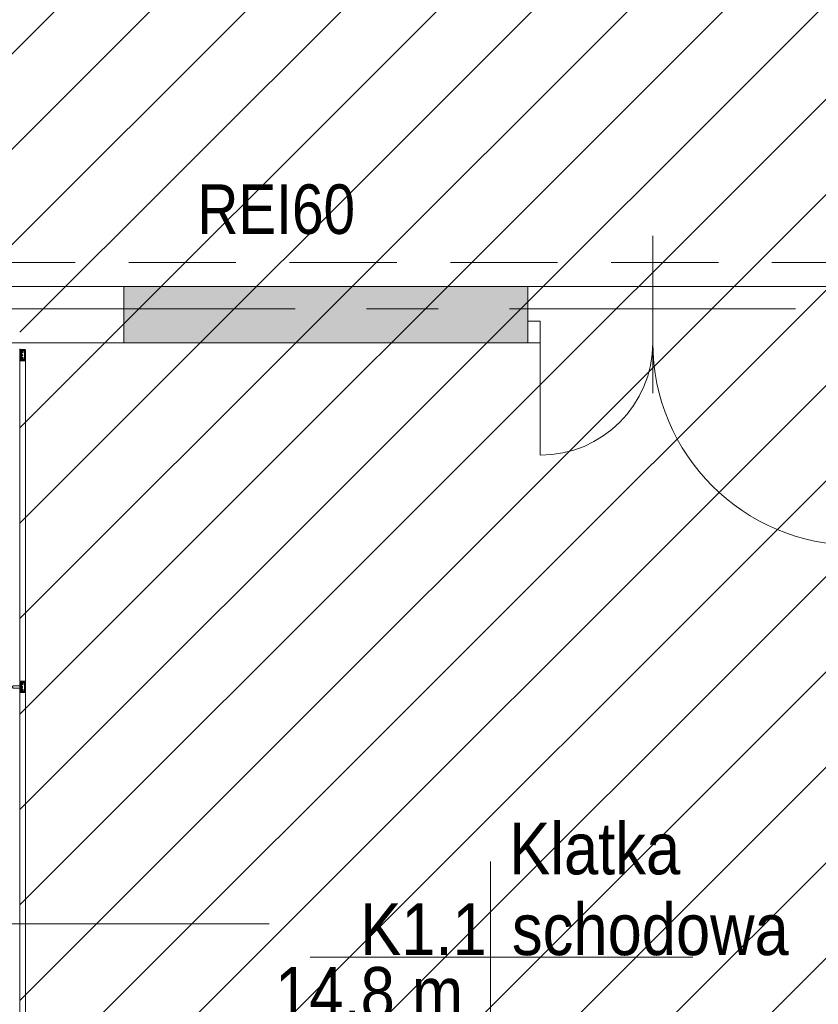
# Model space of a CAD drawing. Header units: centimetres. Extents: x -1737 to 3083, y -1 to 3760.
# Tile 19 of 36: x -558 to -203, y 1539 to 1977. Entities that reach past the tile are written whole.
import ezdxf

# ---------------------------------------------------------------- set-up
doc = ezdxf.new("R2010")
doc.units = ezdxf.units.CM
doc.linetypes.add('Hidden', pattern=[71.4375, 47.625, -23.8125])
doc.linetypes.add('Oś', pattern=[222.25, 127, -31.75, 31.75, -31.75])
for name, color, linetype, lineweight in [('A-AREA-IDEN', 2, 'Continuous', 13), ('A-DETL', 90, 'Continuous', 9), ('A-DETL-GENF', 92, 'Continuous', 9), ('A-DETL-MEDM', 33, 'Continuous', 13), ('A-DOOR', 31, 'Continuous', 13), ('A-FLOR', 192, 'Continuous', 13), ('A-GLAZ-CWMG', 51, 'Continuous', 13), ('A-WALL', 113, 'Continuous', 13), ('G-ANNO-TEXT', 231, 'Continuous', 13), ('S-GRID', 1, 'Continuous', 13)]:
    doc.layers.add(name, color=color, linetype=linetype, lineweight=lineweight)
doc.layers.add('A-WALL-PATT', color=111, linetype='Continuous', lineweight=13, plot=False)
doc.styles.add('Arial Narrow_2', font='ARIALN.TTF', dxfattribs={"height": 22})
doc.styles.add('Arial_7', font='arial.ttf', dxfattribs={"width": 0.85, "height": 23})

msp = doc.modelspace()

# ---------------------------------------------------------------- linework, layer by layer
at = {"layer": 'A-AREA-IDEN', "color": 251, "lineweight": 9}
for p, q in [((-348.79, 1602.7), (-348.79, 1560.2)), ((-661.65, 1575), (-447.07, 1575)), ((-339.03, 1560.2), (-428.79, 1560.2)), ((-428.79, 1560.2), (-258.79, 1560.2)), ((-348.79, 1560.2), (-348.79, 1517.7))]:
    msp.add_line(p, q, dxfattribs=at)
at = {"layer": 'A-DETL', "color": 251, "linetype": 'Hidden', "lineweight": 9}
msp.add_line((-104.62, 1869.05), (-1194.62, 1869.05), dxfattribs=at)
at = {"layer": 'A-DETL-GENF', "color": 251, "linetype": 'Continuous', "lineweight": 9}
for p, q in [((-664.77, 1858.33), (987.23, 3510.33)), ((-622.35, 1858.33), (1029.65, 3510.33)), ((-579.92, 1858.33), (1072.08, 3510.33)), ((-557.87, 1837.95), (1114.51, 3510.33)), ((-557.87, 1795.52), (1156.93, 3510.33)), ((-557.87, 1753.09), (542.38, 2853.34)), ((-557.87, 1710.67), (542.38, 2810.92)), ((-557.87, 1668.24), (542.38, 2768.49)), ((-557.87, 1625.81), (542.38, 2726.06)), ((-557.87, 1583.39), (542.38, 2683.64)), ((-557.87, 1540.96), (542.38, 2641.21)), ((-557.87, 1498.53), (542.38, 2598.78)), ((-557.87, 1456.11), (542.38, 2556.36)), ((-557.87, 1413.68), (542.38, 2513.93)), ((-1207.62, 721.51), (542.38, 2471.51)), ((-1207.62, 679.08), (542.38, 2429.08)), ((-1207.62, 636.65), (542.38, 2386.65)), ((-1207.62, 594.23), (542.38, 2344.23)), ((-1207.62, 551.8), (542.38, 2301.8))]:
    msp.add_line(p, q, dxfattribs=at)
at = {"layer": 'A-DETL-GENF', "color": 251, "lineweight": 9}
for p, q in [((-332.12, 1842.88), (-326.62, 1842.88)), ((-332.12, 1833.33), (-332.12, 1842.88)), ((-326.62, 1842.88), (-326.62, 1833.33)), ((-326.62, 1833.33), (-332.12, 1833.33))]:
    msp.add_line(p, q, dxfattribs=at)
at = {"layer": 'A-DETL-GENF', "color": 251, "lineweight": 9, "extrusion": (0, 0, -1)}
for p, q in [((-557.87, 1830.42), (-557.87, 1830.51)), ((-557.86, 1830), (-557.7, 1830.09)), ((-557.77, 1829.9), (-557.86, 1829.95)), ((-557.86, 1829.78), (-557.77, 1829.83)), ((-557.77, 1829.68), (-557.86, 1829.73)), ((-557.86, 1829.56), (-557.77, 1829.61)), ((-557.56, 1829.8), (-557.51, 1829.77)), ((-557.54, 1829.55), (-557.55, 1829.54)), ((-557.53, 1829.61), (-557.52, 1829.59)), ((-557.5, 1829.65), (-557.51, 1829.65)), ((-557.45, 1829.71), (-557.45, 1829.83)), ((-557.39, 1829.83), (-557.39, 1829.77)), ((-557.35, 1829.61), (-557.35, 1829.59)), ((-557.34, 1829.56), (-557.18, 1829.47)), ((-557.18, 1829.66), (-557.3, 1829.66)), ((-557.13, 1829.49), (-557.13, 1829.61)), ((-557.12, 1829.8), (-557.02, 1829.72)), ((-557.07, 1829.54), (-557.07, 1829.31)), ((-556.84, 1830.17), (-556.41, 1829.97)), ((-556.62, 1829.88), (-556.78, 1829.96)), ((-556.56, 1829.17), (-556.56, 1829.79)), ((-556.38, 1829.92), (-556.38, 1828.96)), ((-556.28, 1830.14), (-556.28, 1829.86)), ((-555.68, 1825.69), (-555.68, 1829.96)), ((-555.53, 1829.95), (-555.53, 1825.7)), ((-555.37, 1825.47), (-555.37, 1830.17)), ((-557.98, 1828.03), (-557.87, 1828.03)), ((-557.98, 1827.63), (-557.87, 1827.63)), ((-557.87, 1828.03), (-557.87, 1828.33)), ((-556.39, 1827.82), (-557.87, 1827.82)), ((-557.87, 1827.63), (-557.87, 1827.33)), ((-557.87, 1825.23), (-557.87, 1825.14)), ((-557.77, 1829.46), (-557.86, 1829.51)), ((-557.86, 1829.34), (-557.77, 1829.39)), ((-557.77, 1829.24), (-557.86, 1829.29)), ((-557.86, 1829.12), (-557.77, 1829.17)), ((-557.77, 1829.02), (-557.86, 1829.07)), ((-557.86, 1828.9), (-557.77, 1828.95)), ((-557.86, 1826.75), (-557.77, 1826.7)), ((-557.77, 1826.63), (-557.86, 1826.58)), ((-557.86, 1826.53), (-557.77, 1826.48)), ((-557.77, 1826.41), (-557.86, 1826.36)), ((-557.86, 1826.31), (-557.77, 1826.26)), ((-557.77, 1826.19), (-557.86, 1826.14)), ((-557.86, 1826.09), (-557.77, 1826.04)), ((-557.77, 1825.97), (-557.86, 1825.92)), ((-557.86, 1825.87), (-557.77, 1825.82)), ((-557.77, 1825.75), (-557.86, 1825.7)), ((-557.86, 1825.65), (-557.7, 1825.56)), ((-557.57, 1829.49), (-557.55, 1829.48)), ((-557.56, 1829.43), (-557.57, 1829.42)), ((-557.57, 1829.37), (-557.55, 1829.36)), ((-557.57, 1826.28), (-557.55, 1826.29)), ((-557.56, 1826.22), (-557.57, 1826.23)), ((-557.57, 1826.16), (-557.55, 1826.17)), ((-557.56, 1825.85), (-557.51, 1825.88)), ((-557.54, 1829.31), (-557.55, 1829.3)), ((-557.54, 1826.34), (-557.55, 1826.35)), ((-557.54, 1826.1), (-557.55, 1826.11)), ((-557.54, 1829.25), (-557.52, 1829.25)), ((-557.54, 1826.4), (-557.52, 1826.4)), ((-557.53, 1826.04), (-557.52, 1826.06)), ((-557.5, 1829.2), (-557.51, 1829.19)), ((-557.5, 1826.45), (-557.51, 1826.46)), ((-557.5, 1826), (-557.51, 1826)), ((-557.45, 1825.94), (-557.45, 1825.81)), ((-557.39, 1829.07), (-557.39, 1829.01)), ((-557.39, 1826.58), (-557.39, 1826.64)), ((-557.39, 1825.81), (-557.39, 1825.88)), ((-557.35, 1829.26), (-557.35, 1829.23)), ((-557.35, 1826.39), (-557.35, 1826.41)), ((-557.35, 1826.03), (-557.35, 1826.06)), ((-557.18, 1829.38), (-557.34, 1829.29)), ((-557.18, 1826.27), (-557.34, 1826.36)), ((-557.34, 1826.09), (-557.18, 1826.18)), ((-557.3, 1829.18), (-557.18, 1829.18)), ((-557.3, 1826.46), (-557.18, 1826.46)), ((-557.18, 1825.98), (-557.3, 1825.98)), ((-557.13, 1829.23), (-557.13, 1829.35)), ((-557.13, 1826.41), (-557.13, 1826.29)), ((-557.13, 1826.15), (-557.13, 1826.03)), ((-557.02, 1829.13), (-557.12, 1829.05)), ((-557.02, 1826.52), (-557.12, 1826.6)), ((-557.12, 1825.85), (-557.02, 1825.93)), ((-557.07, 1826.11), (-557.07, 1826.34)), ((-557.06, 1828.78), (-557.06, 1827.85)), ((-557.06, 1827.8), (-557.06, 1826.87)), ((-556.42, 1828.91), (-557.03, 1828.81)), ((-557.03, 1826.84), (-556.42, 1826.74)), ((-556.84, 1827.42), (-556.84, 1828.23)), ((-556.41, 1825.68), (-556.84, 1825.48)), ((-556.78, 1825.69), (-556.62, 1825.77)), ((-556.69, 1828.05), (-556.69, 1827.6)), ((-556.56, 1825.86), (-556.56, 1826.48)), ((-556.38, 1826.69), (-556.38, 1825.72)), ((-556.28, 1825.78), (-556.28, 1825.5)), ((-557.87, 1682.92), (-557.87, 1683.01)), ((-557.87, 1680.53), (-557.87, 1680.83)), ((-557.86, 1682.5), (-557.7, 1682.59)), ((-557.77, 1682.4), (-557.86, 1682.45)), ((-557.86, 1682.28), (-557.77, 1682.33)), ((-557.77, 1682.18), (-557.86, 1682.23)), ((-557.86, 1682.06), (-557.77, 1682.11)), ((-557.77, 1681.96), (-557.86, 1682.01)), ((-557.86, 1681.84), (-557.77, 1681.89)), ((-557.77, 1681.74), (-557.86, 1681.79)), ((-557.86, 1681.62), (-557.77, 1681.67)), ((-557.77, 1681.52), (-557.86, 1681.57)), ((-557.86, 1681.4), (-557.77, 1681.45)), ((-557.57, 1681.99), (-557.55, 1681.98)), ((-557.56, 1681.93), (-557.57, 1681.92)), ((-557.57, 1681.87), (-557.55, 1681.86)), ((-557.56, 1682.3), (-557.51, 1682.27)), ((-557.54, 1682.05), (-557.55, 1682.04)), ((-557.54, 1681.81), (-557.55, 1681.8)), ((-557.54, 1681.75), (-557.52, 1681.75)), ((-557.53, 1682.11), (-557.52, 1682.09)), ((-557.5, 1682.15), (-557.51, 1682.15)), ((-557.5, 1681.7), (-557.51, 1681.69)), ((-557.45, 1682.21), (-557.45, 1682.34)), ((-557.39, 1682.34), (-557.39, 1682.27)), ((-557.39, 1681.57), (-557.39, 1681.51)), ((-557.35, 1682.12), (-557.35, 1682.09)), ((-557.35, 1681.76), (-557.35, 1681.74)), ((-557.34, 1682.06), (-557.18, 1681.97)), ((-557.18, 1681.88), (-557.34, 1681.79)), ((-557.18, 1682.17), (-557.3, 1682.17)), ((-557.3, 1681.69), (-557.18, 1681.69)), ((-557.13, 1682), (-557.13, 1682.12)), ((-557.13, 1681.74), (-557.13, 1681.86)), ((-557.12, 1682.3), (-557.02, 1682.22)), ((-557.02, 1681.63), (-557.12, 1681.55)), ((-557.07, 1682.04), (-557.07, 1681.81)), ((-557.06, 1681.28), (-557.06, 1680.35)), ((-556.42, 1681.41), (-557.03, 1681.31)), ((-556.84, 1682.67), (-556.41, 1682.47)), ((-556.84, 1679.92), (-556.84, 1680.73)), ((-556.62, 1682.38), (-556.78, 1682.46)), ((-556.56, 1681.67), (-556.56, 1682.29)), ((-556.38, 1682.43), (-556.38, 1681.46)), ((-556.28, 1682.65), (-556.28, 1682.37)), ((-555.68, 1678.19), (-555.68, 1682.46)), ((-555.53, 1682.45), (-555.53, 1678.2)), ((-555.37, 1677.98), (-555.37, 1682.68)), ((-557.99, 1680.53), (-557.87, 1680.53)), ((-557.99, 1680.13), (-557.87, 1680.13)), ((-557.87, 1680.33), (-556.48, 1680.33)), ((-557.87, 1680.13), (-557.87, 1679.83)), ((-557.87, 1677.73), (-557.87, 1677.64)), ((-557.86, 1679.25), (-557.77, 1679.2)), ((-557.77, 1679.13), (-557.86, 1679.08)), ((-557.86, 1679.03), (-557.77, 1678.98)), ((-557.77, 1678.91), (-557.86, 1678.86)), ((-557.86, 1678.81), (-557.77, 1678.76)), ((-557.77, 1678.69), (-557.86, 1678.64)), ((-557.86, 1678.59), (-557.77, 1678.54)), ((-557.77, 1678.47), (-557.86, 1678.42)), ((-557.86, 1678.37), (-557.77, 1678.32)), ((-557.77, 1678.25), (-557.86, 1678.2)), ((-557.86, 1678.15), (-557.7, 1678.06)), ((-557.57, 1678.78), (-557.55, 1678.79)), ((-557.56, 1678.72), (-557.57, 1678.73)), ((-557.57, 1678.66), (-557.55, 1678.67)), ((-557.56, 1678.35), (-557.51, 1678.38)), ((-557.54, 1678.84), (-557.55, 1678.85)), ((-557.54, 1678.6), (-557.55, 1678.61)), ((-557.54, 1678.9), (-557.52, 1678.9)), ((-557.53, 1678.54), (-557.52, 1678.56)), ((-557.5, 1678.95), (-557.51, 1678.96)), ((-557.5, 1678.5), (-557.51, 1678.5)), ((-557.45, 1678.44), (-557.45, 1678.32)), ((-557.39, 1679.08), (-557.39, 1679.14)), ((-557.39, 1678.32), (-557.39, 1678.38)), ((-557.35, 1678.89), (-557.35, 1678.92)), ((-557.35, 1678.54), (-557.35, 1678.56)), ((-557.18, 1678.77), (-557.34, 1678.86)), ((-557.34, 1678.59), (-557.18, 1678.68)), ((-557.3, 1678.97), (-557.18, 1678.97)), ((-557.18, 1678.49), (-557.3, 1678.49)), ((-557.13, 1678.92), (-557.13, 1678.8)), ((-557.13, 1678.66), (-557.13, 1678.54)), ((-557.02, 1679.02), (-557.12, 1679.1)), ((-557.12, 1678.35), (-557.02, 1678.43)), ((-557.07, 1678.61), (-557.07, 1678.84)), ((-557.06, 1680.3), (-557.06, 1679.37)), ((-557.03, 1679.34), (-556.42, 1679.24)), ((-556.41, 1678.18), (-556.84, 1677.98)), ((-556.78, 1678.19), (-556.62, 1678.27)), ((-556.69, 1680.55), (-556.69, 1680.1)), ((-556.56, 1678.36), (-556.56, 1678.98)), ((-556.38, 1679.19), (-556.38, 1678.23)), ((-556.28, 1678.29), (-556.28, 1678.01))]:
    msp.add_line(p, q, dxfattribs=at)
at = {"layer": 'A-DETL-GENF', "color": 251, "lineweight": 9, "extrusion": (0, 0, -1), "flags": 128}
for points in [[(557.66, 1830.3), (557.39, 1830.3), (557.39, 1829.89)], [(555.52, 1830.32), (557.37, 1830.32), (557.37, 1830.21), (557.01, 1830.1)], [(556.94, 1829.88), (557.23, 1829.96), (557.23, 1829.77), (557.29, 1829.77), (557.37, 1829.85), (557.37, 1830.17), (557, 1830.07)], [(557.21, 1829.74), (557.19, 1829.74), (557.16, 1829.79)], [(556.87, 1830.16), (556.77, 1830.16), (556.65, 1830.19), (556.33, 1830.19)], [(556.23, 1829.81), (555.88, 1829.81), (555.88, 1829.94), (556.15, 1829.94), (556.15, 1830.19), (555.52, 1830.19), (555.52, 1825.45), (556.15, 1825.45), (556.15, 1825.7), (555.88, 1825.7), (555.88, 1825.83), (556.23, 1825.83)], [(555.73, 1830.01), (556.09, 1830.01), (556.09, 1830.15), (555.73, 1830.15)], [(557.39, 1828.94), (557.39, 1828.8), (557.78, 1828.8), (557.86, 1828.85)], [(557.39, 1826.71), (557.39, 1826.84), (557.78, 1826.84), (557.86, 1826.8)], [(557.66, 1825.34), (557.39, 1825.34), (557.39, 1825.75)], [(557.45, 1829.03), (557.45, 1829.15), (557.48, 1829.15), (557.46, 1829.02)], [(557.45, 1826.62), (557.45, 1826.5), (557.48, 1826.5), (557.46, 1826.63)], [(556.65, 1826.58), (557.23, 1826.68), (557.23, 1826.57), (557.29, 1826.57), (557.37, 1826.65), (557.37, 1828.99), (557.29, 1829.07), (557.23, 1829.07), (557.23, 1828.96), (556.65, 1829.07)], [(557, 1825.58), (557.37, 1825.47), (557.37, 1825.79), (557.29, 1825.87), (557.23, 1825.87), (557.23, 1825.69), (556.94, 1825.77)], [(557.01, 1825.55), (557.37, 1825.43), (557.37, 1825.32), (555.52, 1825.32)], [(557.16, 1829.05), (557.19, 1829.1), (557.21, 1829.1)], [(557.16, 1826.59), (557.19, 1826.54), (557.21, 1826.54)], [(557.21, 1825.9), (557.19, 1825.9), (557.16, 1825.85)], [(556.9, 1827.3), (557.05, 1827.28), (557.05, 1828.36), (556.9, 1828.34)], [(556.33, 1825.45), (556.65, 1825.45), (556.77, 1825.48), (556.87, 1825.48)], [(555.73, 1825.5), (556.09, 1825.5), (556.09, 1825.64), (555.73, 1825.64)], [(557.87, 1680.83), (560.94, 1680.83), (560.94, 1680.5), (561.75, 1680.5)], [(557.39, 1681.44), (557.39, 1681.31), (557.78, 1681.31), (557.86, 1681.35)], [(557.66, 1682.81), (557.39, 1682.81), (557.39, 1682.4)], [(557.45, 1681.53), (557.45, 1681.65), (557.48, 1681.65), (557.46, 1681.52)], [(555.52, 1682.83), (557.37, 1682.83), (557.37, 1682.72), (557.01, 1682.6)], [(556.94, 1682.38), (557.23, 1682.46), (557.23, 1682.28), (557.29, 1682.28), (557.37, 1682.36), (557.37, 1682.68), (557, 1682.57)], [(556.65, 1679.08), (557.23, 1679.19), (557.23, 1679.08), (557.29, 1679.08), (557.37, 1679.16), (557.37, 1681.5), (557.29, 1681.58), (557.23, 1681.58), (557.23, 1681.47), (556.65, 1681.57)], [(557.21, 1682.25), (557.19, 1682.25), (557.16, 1682.3)], [(557.16, 1681.56), (557.19, 1681.61), (557.21, 1681.61)], [(556.9, 1679.81), (557.05, 1679.79), (557.05, 1680.87), (556.9, 1680.85)], [(556.87, 1682.67), (556.77, 1682.67), (556.65, 1682.7), (556.33, 1682.7)], [(556.23, 1682.32), (555.88, 1682.32), (555.88, 1682.45), (556.15, 1682.45), (556.15, 1682.7), (555.52, 1682.7), (555.52, 1677.96), (556.15, 1677.96), (556.15, 1678.21), (555.88, 1678.21), (555.88, 1678.34), (556.23, 1678.34)], [(555.73, 1682.51), (556.09, 1682.51), (556.09, 1682.65), (555.73, 1682.65)], [(557.87, 1679.83), (560.94, 1679.83), (560.94, 1680.15), (561.75, 1680.15)], [(557.39, 1679.21), (557.39, 1679.35), (557.78, 1679.35), (557.86, 1679.3)], [(557.66, 1677.85), (557.39, 1677.85), (557.39, 1678.26)], [(557.45, 1679.12), (557.45, 1679), (557.48, 1679), (557.46, 1679.13)], [(557, 1678.08), (557.37, 1677.98), (557.37, 1678.3), (557.29, 1678.38), (557.23, 1678.38), (557.23, 1678.19), (556.94, 1678.27)], [(557.01, 1678.05), (557.37, 1677.94), (557.37, 1677.83), (555.52, 1677.83)], [(557.16, 1679.1), (557.19, 1679.05), (557.21, 1679.05)], [(557.21, 1678.41), (557.19, 1678.41), (557.16, 1678.36)], [(556.33, 1677.96), (556.65, 1677.96), (556.77, 1677.99), (556.87, 1677.99)], [(555.73, 1678), (556.09, 1678), (556.09, 1678.14), (555.73, 1678.14)]]:
    msp.add_lwpolyline(points, dxfattribs=at)
for points in [[(557.87, 1826.85), (557.87, 1828.79), (557.83, 1828.79), (557.83, 1826.85)], [(557.83, 1826.85), (557.83, 1828.79), (557.38, 1828.79), (557.38, 1826.85)], [(557.87, 1679.36), (557.87, 1681.3), (557.83, 1681.3), (557.83, 1679.36)], [(557.83, 1679.36), (557.83, 1681.3), (557.38, 1681.3), (557.38, 1679.36)]]:
    msp.add_lwpolyline(points, close=True, dxfattribs=at)
at = {"layer": 'A-DETL-GENF', "color": 251, "lineweight": 9, "extrusion": (0, 0, -1)}
for centre, radius, start, end in [((557.84, 1830.51), 0.03, 359.9022, 171.6433), ((557.67, 1830.42), 0.2, 350.4545, 359.9022), ((557.58, 1830.44), 0.291, 295.3637, 350.4545), ((557.84, 1829.97), 0.03, 300.7154, 60.1649), ((557.84, 1829.75), 0.03, 300.5887, 59.5346), ((557.84, 1829.53), 0.03, 300.1448, 59.5346), ((557.53, 1830.56), 0.286, 297.5921, 351.6433), ((557.8, 1829.86), 0.0417, 125.132, 234.868), ((557.8, 1829.64), 0.0415, 125.012, 234.988), ((557.73, 1830.13), 0.05, 115.3637, 240.1649), ((557.52, 1829.83), 0.065, 0, 180), ((557.54, 1829.83), 0.04, 299.9937, 0), ((557.54, 1829.51), 0.03, 315.0005, 72.0009), ((557.1, 1829.42), 0.44, 324.1588, 35.0779), ((557.51, 1829.62), 0.0272, 330.011, 86.9853), ((557.55, 1829.58), 0.0316, 150.007, 251.9967), ((557.56, 1829.69), 0.1, 120.0023, 179.1728), ((557.5, 1829.69), 0.0339, 179.1783, 266.9975), ((557.5, 1829.71), 0.05, 180, 215.0779), ((557.39, 1829.86), 0.03, 270, 90), ((557.36, 1829.77), 0.03, 270.0185, 359.0948), ((557.28, 1829.44), 0.314, 75.4979, 104.5021), ((557.3, 1829.61), 0.05, 359.9897, 90.0103), ((557.32, 1829.59), 0.03, 299.9936, 0.0121), ((557.18, 1829.61), 0.05, 89.9899, 180.0101), ((557.14, 1829.78), 0.03, 30.0049, 129.9897), ((557.02, 1829.54), 0.05, 0.0003, 67.3776), ((557.07, 1829.66), 0.08, 129.9967, 247.3844), ((556.99, 1830.16), 0.07, 210.0064, 288), ((556.98, 1830.13), 0.06, 188.4417, 285), ((556.92, 1829.94), 0.06, 198.8192, 285), ((556.87, 1830.09), 0.07, 30.0064, 90), ((556.86, 1830.11), 0.06, 8.4417, 115), ((556.81, 1829.9), 0.06, 18.8192, 115), ((556.66, 1829.79), 0.1, 115, 180), ((556.43, 1829.92), 0.05, 115, 180), ((556.33, 1830.14), 0.0512, 90.5709, 178.6482), ((556.23, 1829.86), 0.05, 270, 0.0001), ((555.73, 1829.95), 0.2, 89.9718, 180.0352), ((555.73, 1829.96), 0.0499, 89.8796, 180.0225), ((555.52, 1830.17), 0.15, 89.9938, 180.0062), ((557.84, 1829.31), 0.03, 300.3449, 59.5346), ((557.84, 1829.09), 0.03, 300.3446, 59.7685), ((557.84, 1828.87), 0.03, 299.7965, 60.132), ((557.84, 1826.78), 0.03, 299.868, 60.2035), ((557.84, 1826.56), 0.03, 300.2315, 59.6554), ((557.84, 1826.34), 0.03, 300.4654, 59.6551), ((557.84, 1826.12), 0.03, 300.4654, 59.8552), ((557.84, 1825.9), 0.03, 300.4654, 59.4113), ((557.84, 1825.68), 0.03, 299.8351, 59.2846), ((557.58, 1825.21), 0.291, 9.5455, 64.6363), ((557.67, 1825.23), 0.2, 0.0978, 9.5455), ((557.53, 1825.09), 0.286, 8.3567, 62.4079), ((557.8, 1829.42), 0.043, 127.8436, 233.8234), ((557.79, 1829.2), 0.0419, 125.4665, 234.6999), ((557.79, 1828.98), 0.0416, 116.9541, 241.568), ((557.79, 1826.67), 0.0416, 118.432, 243.0459), ((557.79, 1826.45), 0.0419, 125.3001, 234.5335), ((557.8, 1826.22), 0.043, 126.1766, 232.1564), ((557.8, 1826.01), 0.0415, 125.012, 234.988), ((557.8, 1825.79), 0.0417, 125.132, 234.868), ((557.73, 1825.52), 0.05, 119.8351, 244.6363), ((557.55, 1829.4), 0.03, 300.0003, 56.9985), ((557.55, 1826.25), 0.03, 303.0015, 59.9997), ((557.54, 1826.14), 0.03, 287.9991, 44.9995), ((557.54, 1825.81), 0.04, 360, 60.0063), ((557.52, 1825.81), 0.065, 180, 0), ((557.1, 1826.22), 0.44, 324.9221, 35.8412), ((557.57, 1829.46), 0.0316, 134.991, 237.0104), ((557.53, 1829.28), 0.03, 284.9955, 42.0028), ((557.53, 1826.37), 0.03, 317.9972, 75.0045), ((557.57, 1826.19), 0.0316, 122.9896, 225.009), ((557.57, 1829.33), 0.0316, 120.0026, 221.9974), ((557.57, 1826.32), 0.0316, 138.0026, 239.9974), ((557.55, 1826.07), 0.0316, 108.0033, 209.993), ((557.51, 1826.02), 0.0272, 273.0147, 29.989), ((557.53, 1829.22), 0.03, 105.0015, 206.9968), ((557.53, 1826.43), 0.03, 153.0032, 254.9985), ((557.48, 1829.18), 0.03, 270.0112, 26.991), ((557.48, 1826.47), 0.03, 333.009, 89.9888), ((557.56, 1825.96), 0.1, 180.8272, 239.9977), ((557.5, 1825.96), 0.0339, 93.0025, 180.8217), ((557.48, 1829.15), 0.03, 144.1588, 180), ((557.41, 1829.02), 0.05, 277.1737, 0.0088), ((557.41, 1826.63), 0.05, 359.9912, 82.8263), ((557.48, 1826.5), 0.03, 180, 215.8412), ((557.5, 1825.94), 0.05, 144.9221, 180), ((557.42, 1829.03), 0.033, 215.0901, 360), ((557.42, 1826.62), 0.033, 0, 144.9099), ((557.42, 1828.94), 0.03, 97.1885, 179.997), ((557.42, 1826.71), 0.03, 180.003, 262.8115), ((557.39, 1825.78), 0.03, 270, 90), ((557.36, 1829.07), 0.03, 0, 103.1975), ((557.36, 1826.58), 0.03, 256.8025, 0), ((557.36, 1825.87), 0.03, 0.9052, 89.9815), ((557.28, 1829.41), 0.314, 255.517, 283.1975), ((557.28, 1826.24), 0.314, 76.8025, 104.483), ((557.28, 1826.21), 0.314, 255.4979, 284.5021), ((557.32, 1829.26), 0.03, 359.9893, 60.005), ((557.3, 1829.23), 0.05, 270.009, 359.991), ((557.3, 1826.41), 0.05, 0.009, 89.991), ((557.32, 1826.39), 0.03, 299.995, 0.0107), ((557.32, 1826.06), 0.03, 359.9879, 60.0064), ((557.3, 1826.03), 0.05, 269.9897, 0.0103), ((557.16, 1829.49), 0.03, 179.9936, 300.0024), ((557.16, 1829.35), 0.03, 60.0027, 180.0013), ((557.18, 1829.23), 0.05, 180.0092, 269.9908), ((557.18, 1826.41), 0.05, 90.0092, 179.9908), ((557.16, 1826.29), 0.03, 179.9987, 299.9973), ((557.16, 1826.15), 0.03, 59.9976, 180.0064), ((557.18, 1826.03), 0.05, 179.9899, 270.0101), ((557.14, 1829.07), 0.03, 229.9887, 330.0017), ((557.14, 1826.58), 0.03, 29.9983, 130.0113), ((557.14, 1825.87), 0.03, 230.0103, 329.9951), ((557.05, 1827.82), 0.0256, 282.6804, 77.3196), ((557.02, 1829.31), 0.05, 292.6209, 0.0012), ((557.02, 1826.34), 0.05, 359.9988, 67.3791), ((557.02, 1826.11), 0.05, 292.6224, 359.9997), ((557.03, 1828.78), 0.03, 0, 80), ((557.03, 1826.87), 0.03, 280, 0), ((557.07, 1829.19), 0.08, 112.6228, 229.9969), ((557.07, 1826.46), 0.08, 130.0031, 247.3772), ((557.07, 1825.99), 0.08, 112.6156, 230.0033), ((556.99, 1825.48), 0.07, 72, 149.9983), ((556.98, 1825.52), 0.06, 75, 171.5583), ((556.92, 1825.71), 0.06, 75, 161.1808), ((556.87, 1825.55), 0.07, 270, 329.9983), ((556.86, 1825.53), 0.06, 245, 351.5583), ((556.95, 1828.13), 0.22, 103.9707, 152.728), ((556.95, 1827.52), 0.22, 207.2746, 256.0268), ((556.81, 1825.75), 0.06, 245, 341.1808), ((557.58, 1827.82), 0.921, 153.7078, 165.8284), ((557.58, 1827.82), 0.92, 194.1683, 206.293), ((556.66, 1829.17), 0.1, 180, 260), ((556.66, 1826.48), 0.1, 100, 180), ((556.66, 1825.86), 0.1, 180, 245), ((556.43, 1828.96), 0.05, 180, 260), ((556.43, 1826.69), 0.05, 100, 180), ((556.43, 1825.72), 0.05, 180, 245), ((556.33, 1825.5), 0.0498, 179.8262, 270.1735), ((556.23, 1825.78), 0.05, 359.9981, 90.0017), ((555.73, 1825.7), 0.2, 180.0295, 269.9723), ((555.73, 1825.69), 0.0501, 180.0875, 269.9336), ((555.52, 1825.47), 0.15, 180.0494, 269.9506), ((557.84, 1825.14), 0.03, 188.3567, 0.0978), ((557.84, 1683.01), 0.03, 359.9022, 171.6433), ((557.67, 1682.92), 0.2, 350.4545, 359.9022), ((557.58, 1682.94), 0.291, 295.3637, 350.4545), ((557.84, 1682.47), 0.03, 300.7154, 60.1649), ((557.84, 1682.25), 0.03, 300.5887, 59.5346), ((557.84, 1682.03), 0.03, 300.1448, 59.5346), ((557.84, 1681.81), 0.03, 300.3449, 59.5346), ((557.84, 1681.59), 0.03, 300.3446, 59.7685), ((557.84, 1681.37), 0.03, 299.7965, 60.132), ((557.53, 1683.06), 0.286, 297.5921, 351.6433), ((557.8, 1682.36), 0.0417, 125.132, 234.868), ((557.8, 1682.14), 0.0415, 125.012, 234.988), ((557.8, 1681.93), 0.043, 127.8436, 233.8234), ((557.79, 1681.7), 0.0419, 125.4665, 234.6999), ((557.79, 1681.48), 0.0416, 116.9541, 241.568), ((557.73, 1682.63), 0.05, 115.3637, 240.1649), ((557.52, 1682.34), 0.065, 0, 180), ((557.54, 1682.34), 0.04, 299.9937, 0), ((557.54, 1682.01), 0.03, 315.0005, 72.0009), ((557.55, 1681.9), 0.03, 300.0003, 56.9985), ((557.1, 1681.93), 0.44, 324.1588, 35.0779), ((557.57, 1681.96), 0.0316, 134.991, 237.0104), ((557.53, 1681.78), 0.03, 284.9955, 42.0028), ((557.57, 1681.83), 0.0316, 120.0026, 221.9974), ((557.51, 1682.12), 0.0272, 330.011, 86.9853), ((557.55, 1682.08), 0.0316, 150.007, 251.9967), ((557.53, 1681.72), 0.03, 105.0015, 206.9968), ((557.56, 1682.19), 0.1, 120.0023, 179.1728), ((557.48, 1681.68), 0.03, 270.0112, 26.991), ((557.5, 1682.19), 0.0339, 179.1783, 266.9975), ((557.5, 1682.21), 0.05, 180, 215.0779), ((557.48, 1681.65), 0.03, 144.1588, 180), ((557.41, 1681.52), 0.05, 277.1737, 0.0088), ((557.42, 1681.53), 0.033, 215.0901, 360), ((557.39, 1682.37), 0.03, 270, 90), ((557.42, 1681.44), 0.03, 97.1885, 179.997), ((557.36, 1682.28), 0.03, 270.0185, 359.0948), ((557.36, 1681.57), 0.03, 0, 103.1975), ((557.28, 1681.94), 0.314, 75.4979, 104.5021), ((557.28, 1681.91), 0.314, 255.517, 283.1975), ((557.3, 1682.12), 0.05, 359.9897, 90.0103), ((557.32, 1682.09), 0.03, 299.9936, 0.0121), ((557.32, 1681.76), 0.03, 359.9893, 60.005), ((557.3, 1681.74), 0.05, 270.009, 359.991), ((557.18, 1682.12), 0.05, 89.9899, 180.0101), ((557.16, 1682), 0.03, 179.9936, 300.0024), ((557.16, 1681.86), 0.03, 60.0027, 180.0013), ((557.18, 1681.74), 0.05, 180.0092, 269.9908), ((557.14, 1682.28), 0.03, 30.0049, 129.9897), ((557.14, 1681.57), 0.03, 229.9887, 330.0017), ((557.02, 1682.04), 0.05, 0.0003, 67.3776), ((557.02, 1681.81), 0.05, 292.6209, 0.0012), ((557.03, 1681.28), 0.03, 0, 80), ((557.07, 1682.16), 0.08, 129.9967, 247.3844), ((557.07, 1681.69), 0.08, 112.6228, 229.9969), ((556.99, 1682.67), 0.07, 210.0064, 288), ((556.98, 1682.63), 0.06, 188.4417, 285), ((556.92, 1682.44), 0.06, 198.8192, 285), ((556.87, 1682.6), 0.07, 30.0064, 90), ((556.86, 1682.62), 0.06, 8.4417, 115), ((556.95, 1680.63), 0.22, 103.9707, 152.728), ((556.81, 1682.4), 0.06, 18.8192, 115), ((557.58, 1680.32), 0.921, 153.7078, 165.8284), ((556.66, 1681.67), 0.1, 180, 260), ((556.66, 1682.29), 0.1, 115, 180), ((556.43, 1681.46), 0.05, 180, 260), ((556.43, 1682.43), 0.05, 115, 180), ((556.33, 1682.64), 0.0512, 90.5709, 178.6482), ((556.23, 1682.37), 0.05, 270, 0.0001), ((555.73, 1682.45), 0.2, 89.9718, 180.0352), ((555.73, 1682.46), 0.0499, 89.8796, 180.0225), ((555.52, 1682.68), 0.15, 89.9938, 180.0062), ((557.84, 1679.28), 0.03, 299.868, 60.2035), ((557.84, 1679.06), 0.03, 300.2315, 59.6554), ((557.84, 1678.84), 0.03, 300.4654, 59.6551), ((557.84, 1678.62), 0.03, 300.4654, 59.8552), ((557.84, 1678.4), 0.03, 300.4654, 59.4113), ((557.84, 1678.18), 0.03, 299.8351, 59.2846), ((557.58, 1677.71), 0.291, 9.5455, 64.6363), ((557.67, 1677.73), 0.2, 0.0978, 9.5455), ((557.84, 1677.64), 0.03, 188.3567, 0.0978), ((557.53, 1677.59), 0.286, 8.3567, 62.4079), ((557.79, 1679.17), 0.0416, 118.432, 243.0459), ((557.79, 1678.95), 0.0419, 125.3001, 234.5335), ((557.8, 1678.73), 0.043, 126.1766, 232.1564), ((557.8, 1678.51), 0.0415, 125.012, 234.988), ((557.8, 1678.29), 0.0417, 125.132, 234.868), ((557.73, 1678.02), 0.05, 119.8351, 244.6363), ((557.55, 1678.75), 0.03, 303.0015, 59.9997), ((557.54, 1678.64), 0.03, 287.9991, 44.9995), ((557.54, 1678.32), 0.04, 360, 60.0063), ((557.52, 1678.32), 0.065, 180, 0), ((557.1, 1678.73), 0.44, 324.9221, 35.8412), ((557.53, 1678.87), 0.03, 317.9972, 75.0045), ((557.57, 1678.69), 0.0316, 122.9896, 225.009), ((557.57, 1678.82), 0.0316, 138.0026, 239.9974), ((557.55, 1678.57), 0.0316, 108.0033, 209.993), ((557.51, 1678.53), 0.0272, 273.0147, 29.989), ((557.53, 1678.93), 0.03, 153.0032, 254.9985), ((557.48, 1678.97), 0.03, 333.009, 89.9888), ((557.56, 1678.46), 0.1, 180.8272, 239.9977), ((557.5, 1678.46), 0.0339, 93.0025, 180.8217), ((557.41, 1679.13), 0.05, 359.9912, 82.8263), ((557.48, 1679), 0.03, 180, 215.8412), ((557.5, 1678.44), 0.05, 144.9221, 180), ((557.42, 1679.12), 0.033, 0, 144.9099), ((557.42, 1679.21), 0.03, 180.003, 262.8115), ((557.39, 1678.29), 0.03, 270, 90), ((557.36, 1679.08), 0.03, 256.8025, 0), ((557.36, 1678.38), 0.03, 0.9052, 89.9815), ((557.28, 1678.74), 0.314, 76.8025, 104.483), ((557.28, 1678.71), 0.314, 255.4979, 284.5021), ((557.3, 1678.92), 0.05, 0.009, 89.991), ((557.32, 1678.89), 0.03, 299.995, 0.0107), ((557.32, 1678.56), 0.03, 359.9879, 60.0064), ((557.3, 1678.54), 0.05, 269.9897, 0.0103), ((557.18, 1678.92), 0.05, 90.0092, 179.9908), ((557.16, 1678.8), 0.03, 179.9987, 299.9973), ((557.16, 1678.66), 0.03, 59.9976, 180.0064), ((557.18, 1678.54), 0.05, 179.9899, 270.0101), ((557.14, 1679.08), 0.03, 29.9983, 130.0113), ((557.14, 1678.37), 0.03, 230.0103, 329.9951), ((557.05, 1680.33), 0.0256, 282.6804, 77.3196), ((557.02, 1678.84), 0.05, 359.9988, 67.3791), ((557.02, 1678.61), 0.05, 292.6224, 359.9997), ((557.03, 1679.37), 0.03, 280, 0), ((557.07, 1678.96), 0.08, 130.0031, 247.3772), ((557.07, 1678.49), 0.08, 112.6156, 230.0033), ((556.99, 1677.99), 0.07, 72, 149.9983), ((556.98, 1678.02), 0.06, 75, 171.5583), ((556.92, 1678.21), 0.06, 75, 161.1808), ((556.87, 1678.06), 0.07, 270, 329.9983), ((556.86, 1678.04), 0.06, 245, 351.5583), ((556.95, 1680.02), 0.22, 207.2746, 256.0268), ((556.81, 1678.25), 0.06, 245, 341.1808), ((557.58, 1680.33), 0.92, 194.1683, 206.293), ((556.66, 1678.98), 0.1, 100, 180), ((556.66, 1678.36), 0.1, 180, 245), ((556.43, 1679.19), 0.05, 100, 180), ((556.43, 1678.23), 0.05, 180, 245), ((556.33, 1678.01), 0.0498, 179.8262, 270.1735), ((556.23, 1678.29), 0.05, 359.9981, 90.0017), ((555.73, 1678.2), 0.2, 180.0295, 269.9723), ((555.73, 1678.19), 0.0501, 180.0875, 269.9336), ((555.52, 1677.98), 0.15, 180.0494, 269.9506)]:
    msp.add_arc(centre, radius, start, end, dxfattribs=at)
at = {"layer": 'A-DETL-MEDM', "color": 251, "lineweight": 9}
for p, q in [((-332.12, 1833.33), (-332.12, 1842.88)), ((-332.12, 1842.88), (-326.62, 1842.88)), ((-326.62, 1842.88), (-326.62, 1833.33)), ((-326.62, 1833.33), (-332.12, 1833.33))]:
    msp.add_line(p, q, dxfattribs=at)
at = {"layer": 'A-DOOR', "color": 251, "lineweight": 9}
for p, q in [((-276.62, 1810.83), (-276.62, 1880.83)), ((-326.62, 1833.33), (-326.62, 1783.33))]:
    msp.add_line(p, q, dxfattribs=at)
for centre, radius, start, end in [((-326.62, 1833.33), 50, 270, 0), ((-186.62, 1833.33), 90, 180, 270)]:
    msp.add_arc(centre, radius, start, end, dxfattribs=at)
at = {"layer": 'A-FLOR', "color": 251, "lineweight": 9}
msp.add_line((-332.12, 1858.33), (-181.12, 1858.33), dxfattribs=at)
at = {"layer": 'A-GLAZ-CWMG', "color": 251, "lineweight": 9}
for p, q in [((-557.86, 1682.83), (-557.86, 1825.32)), ((-555.37, 1682.83), (-555.37, 1825.32)), ((-557.86, 1532.83), (-557.86, 1677.83)), ((-555.37, 1532.83), (-555.37, 1677.83))]:
    msp.add_line(p, q, dxfattribs=at)
at = {"layer": 'A-WALL', "color": 251, "lineweight": 9}
for p, q in [((-511.62, 1858.33), (-581.62, 1858.33)), ((-332.12, 1858.33), (-511.62, 1858.33)), ((-511.62, 1858.33), (-511.62, 1833.33)), ((-332.12, 1842.88), (-332.12, 1858.33)), ((-581.62, 1833.33), (-511.62, 1833.33)), ((-332.12, 1833.33), (-511.62, 1833.33))]:
    msp.add_line(p, q, dxfattribs=at)
at = {"layer": 'A-WALL-PATT', "color": 251, "linetype": 'Continuous', "lineweight": 9, "extrusion": (0, 0, -1)}
for points in [[(511.62, 1833.33), (332.12, 1858.33), (511.62, 1858.33)], [(332.12, 1858.33), (511.62, 1833.33), (332.12, 1833.33)]]:
    msp.add_solid(points, dxfattribs=at)
at = {"layer": 'S-GRID', "color": 251, "linetype": 'Oś', "lineweight": 9}
msp.add_line((1342.46, 1848.33), (-1368.76, 1848.33), dxfattribs=at)

# ---------------------------------------------------------------- texts
at = {"layer": 'A-AREA-IDEN', "color": 251, "lineweight": 9, "style": 'Arial_7', "width": 0.85}
for s, p in [('Klatka', (-340.35, 1596.98)), ('schodowa', (-339.2, 1561.09)), ('K1.1', (-406.56, 1561.09)), ('14.8 m˛', (-444.37, 1532.81))]:
    msp.add_text(s, height=23, dxfattribs=at).set_placement(p)
at = {"layer": 'G-ANNO-TEXT', "color": 251, "lineweight": 9, "style": 'Arial Narrow_2'}
msp.add_text('REI60', height=22, dxfattribs=at).set_placement((-478.91, 1881.7))

doc.saveas('drawing.dxf')
